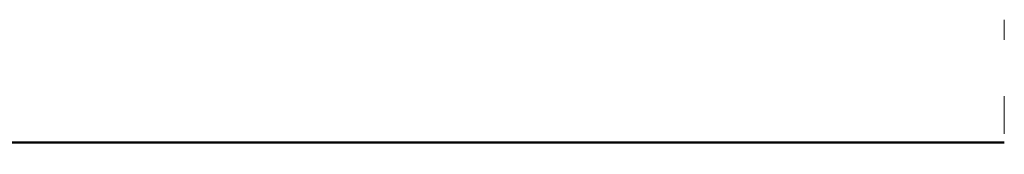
# Model space of a CAD drawing. Header units: millimetres. Extents: x 2341 to 31069, y -7915 to 10644.
# Tile 50 of 105: x 10888 to 11201, y 8887 to 8930. Entities that reach past the tile are written whole.
import ezdxf

# ---------------------------------------------------------------- set-up
doc = ezdxf.new("R2010")
doc.units = ezdxf.units.MM
doc.linetypes.add('ACAD_ISO03W100', pattern=[30, 12, -18])
for name, color, linetype, lineweight in [('IZOLACJA', 9, 'Continuous', 18), ('opisy', 5, 'Continuous', 5), ('Ściany', 132, 'Continuous', 20)]:
    doc.layers.add(name, color=color, linetype=linetype, lineweight=lineweight)

msp = doc.modelspace()

# ---------------------------------------------------------------- linework, layer by layer
at = {"layer": 'IZOLACJA', "linetype": 'ByBlock'}
for p, q in [((10552.5, 8891.06), (11201.48, 8891.06)), ((11201.48, 8891.26), (10795.77, 8891.26)), ((11201.48, 8891.06), (10809.82, 8891.06))]:
    msp.add_line(p, q, dxfattribs=at)
at = {"layer": 'opisy', "color": 1, "linetype": 'ACAD_ISO03W100'}
msp.add_line((11201.48, 8833.81), (11201.48, 8930.18), dxfattribs=at)
at = {"layer": 'Ściany'}
msp.add_line((10795.77, 8890.81), (11201.48, 8890.81), dxfattribs=at)

doc.saveas('drawing.dxf')
